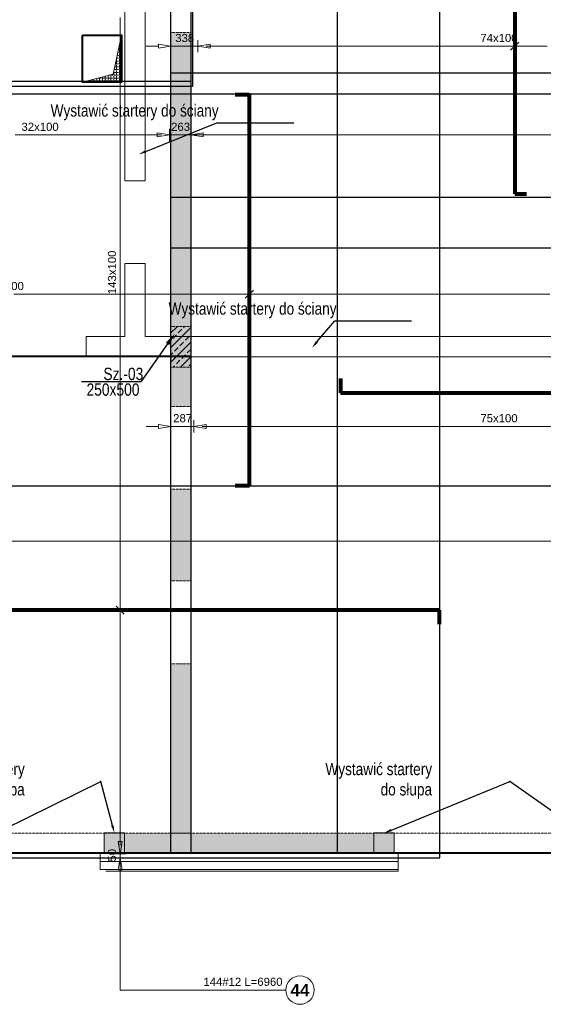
# Model space of a CAD drawing. Extents: x -1474 to 1862805, y -670488 to 75879.
# Tile 12 of 16: x 1819496 to 1825942, y -662832 to -650703. Entities that reach past the tile are written whole.
import ezdxf
from ezdxf import colors
from ezdxf.entities.mleader import LeaderData, LeaderLine
from ezdxf.math import Vec2, Vec3

# ---------------------------------------------------------------- set-up
doc = ezdxf.new("R2010")
doc.units = 0
doc.header["$LTSCALE"] = 10
doc.header["$MEASUREMENT"] = 0
doc.linetypes.add('HIDDEN', pattern=[0.375, 0.25, -0.125])
for name, color, linetype, lineweight in [('!! 1_ tynk zewn  - nowy', 21, 'Continuous', 20), ('!! 2_ remont Ocieplenie', 4, 'ZIGZAG', 5), ('P-Linia1', 3, 'Continuous', 40), ('P-Linia5', 4, 'Continuous', 60), ('P-Opis słupy', 30, 'Continuous', 9), ('P-Otwory strop', 4, 'Continuous', 5), ('P-Przerywana', 13, 'HIDDEN', 9), ('P-Przerywana nadproża', 150, 'HIDDEN', 18), ('P-Szraf - Ściana żelbetowa', 54, 'Continuous', 0), ('P-Ściana żelbetowa', 50, 'Continuous', 30)]:
    doc.layers.add(name, color=color, linetype=linetype, lineweight=lineweight)
doc.layers.add('AutoCAD_Structural_Detailing_rozkład powierzchniowy - pręty - dół', color=7, linetype='Continuous')
doc.layers.add('RCAD_opis rozkładu', color=7, linetype='Continuous')
doc.layers.add('P-Opis startery', color=7, linetype='Continuous', lineweight=9, true_color=0xd1009d)
doc.layers.add('RCAD_kontur płyty', color=163, linetype='Continuous', plot=False)
doc.styles.add('_Fd Opis', font='arial.ttf', dxfattribs={"width": 0.9})
doc.styles.add('style1', font='arial.ttf')
doc.styles.add('style3', font='arialbd.ttf')
doc.linetypes.add('ZIGZAG', pattern='A,0.00254,-5.08,[131,ltypeshp.shx,S=5.08,R=0,X=-5.08,Y=0],-10.16,[131,ltypeshp.shx,S=5.08,R=180,X=5.08,Y=0],-5.08', length=20.32254)
pattern_1 = [(45, (1632465.82, -405533.8), (-89.80256, 89.80256), []), (45, (1632555.62, -405533.8), (-89.80256, 89.80256), [63.5, -31.75])]

# ---------------------------------------------------------------- blocks, each defined once
blk = doc.blocks.new('A$C01A67067')
at = {"layer": 'P-Linia5', "color": 222, "lineweight": 20, "true_color": 0xd1009d}
for points in [[(2409, -10795), (2659, -10795), (2659, -11045), (2409, -11045)], [(5729, -10795), (5979, -10795), (5979, -11045), (5729, -11045)]]:
    blk.add_lwpolyline(points, close=True, dxfattribs=at)
at = {"layer": 'P-Ściana żelbetowa', "color": 222, "lineweight": 20, "true_color": 0xd1009d}
blk.add_lwpolyline([(2912, -2760), (2912, 3050), (2662, 3050), (2662, -2760), (2912, -2760)], close=True, dxfattribs=at)
blk.add_lwpolyline([(11050, -4930), (11050, -5595), (11300, -5595), (11300, -3256), (11050, -3256), (11050, -4680), (2912, -4680), (2912, -3780), (2662, -3780), (2662, -4680), (2187, -4680), (2187, -4930), (11050, -4930)], dxfattribs=at)

msp = doc.modelspace()

# ---------------------------------------------------------------- hatches: boundary and pattern name
at = {"layer": 'P-Otwory strop', "lineweight": 0}
h = msp.add_hatch(dxfattribs=at)
h.set_pattern_fill('ANGLE', color=256, scale=5)
h.set_pattern_definition([(0, (1459737.975, -405481.694), (0, 34.925), [25.4, -9.525]), (90, (1459737.975, -405481.694), (-34.925, 2e-15), [25.4, -9.525])])
h.paths.add_polyline_path([(1820268.72761, -651474.44478), (1820748.72761, -651474.44478), (1820748.72761, -650894.44478), (1820647.5889, -651373.26662)])
at = {"layer": 'P-Szraf - Ściana żelbetowa'}
h = msp.add_hatch(dxfattribs=at)
h.set_pattern_fill('ANSI33', color=256, scale=20)
h.set_pattern_definition(pattern_1)
h.paths.add_polyline_path([(1819336.33143, -660971.89345), (1816971.3684, -660971.89345), (1816971.3684, -660721.89345), (1819336.33143, -660721.89345)])
h.paths.add_polyline_path([(1824106.40459, -660971.89345), (1824106.40459, -660721.89345), (1820536.33143, -660721.89345), (1820536.33143, -660971.89345)])
h.paths.add_polyline_path([(1803931.81769, -648351.99657), (1803927.74597, -660721.89345), (1803677.746, -660721.81116), (1803681.81771, -648351.91428)])
h.paths.add_polyline_path([(1806110.10936, -660721.89345), (1803677.66368, -660721.89345), (1803677.66368, -660971.89345), (1806110.10936, -660971.89345)])
h.paths.add_polyline_path([(1811877.64923, -660721.89345), (1814771.3684, -660721.89345), (1814771.3684, -660971.89345), (1811877.64923, -660971.89345)])
h.paths.add_polyline_path([(1808310.10936, -660721.89345), (1808310.10936, -660971.89345), (1809677.64923, -660971.89345), (1809677.64923, -660721.89345)])
h.paths.add_polyline_path([(1812127.62745, -660721.89345), (1812127.6505, -659643.38436), (1811877.64923, -659643.38435), (1811877.64923, -660721.89345)])
h.paths.add_polyline_path([(1809922.62745, -646626.89479), (1803677.66384, -646626.89479), (1803677.66384, -646876.89901), (1809922.62745, -646876.89901)])
h.paths.add_polyline_path([(1804780.57719, -652121.91912), (1804780.57719, -652372.00205), (1803930.49448, -652371.91879), (1803930.57677, -652121.91879), (1804680.4953, -652122.00172)])
h.paths.add_polyline_path([(1809622.62745, -649561.89479), (1809622.62745, -650894.37002), (1809372.62745, -650894.37002), (1809372.62745, -649811.89479), (1803931.33715, -649811.89479), (1803931.41944, -649561.89479)])
h.paths.add_polyline_path([(1809372.61275, -654271.91685), (1809372.62745, -654521.91879), (1811877.6505, -654521.93624), (1811877.65059, -654843.38435), (1812127.6505, -654843.38436), (1812127.6505, -653762.6908), (1811877.6505, -653762.6908), (1811877.64606, -654271.93624)])
h.paths.add_polyline_path([(1818127.67313, -646626.89479), (1818476.41676, -646626.89482), (1818476.41676, -646876.89479), (1818127.6505, -646876.89479)])
edge = h.paths.add_edge_path()
edge.add_line((1805700.4953, -652122.00172), (1809372.62745, -652121.91879))
edge.add_line((1809372.62745, -652121.91879), (1809372.62745, -652371.92407))
edge.add_line((1809372.62745, -652371.92407), (1805800.5768, -652372.00172))
edge.add_line((1805800.5768, -652372.00172), (1805800.5768, -652121.91879))
h = msp.add_hatch(dxfattribs=at)
h.set_pattern_fill('ANSI33', color=256, scale=20)
h.set_pattern_definition(pattern_1)
h.paths.add_polyline_path([(1820476.41676, -646626.89479), (1829427.59184, -646626.89479), (1829427.59155, -649641.85302), (1829177.59155, -649641.85302), (1829177.59184, -646876.89479), (1820476.41676, -646876.89479)])
h.paths.add_polyline_path([(1829177.59125, -653182.02204), (1829177.59125, -660721.89345), (1826306.40459, -660721.89345), (1826306.40459, -660971.89345), (1829427.59125, -660971.89345), (1829427.59125, -653182.02204)])
h.paths.add_polyline_path([(1829177.59184, -651982.02204), (1829427.59125, -651982.02204), (1829427.59125, -650741.85302), (1829177.59125, -650741.85302)])
h.paths.add_polyline_path([(1821352.62687, -657616.22171), (1821602.62687, -657616.22171), (1821602.62687, -656486.24174), (1821352.62687, -656486.24174)])
h.paths.add_polyline_path([(1821602.62745, -649841.89479), (1821352.62745, -649841.89479), (1821352.62745, -646876.89479), (1821602.62745, -646876.89479)])
h.paths.add_polyline_path([(1821602.62687, -658636.24174), (1821602.62687, -660721.89345), (1821352.62687, -660721.89345), (1821352.62687, -658636.24174)])
h.paths.add_polyline_path([(1821602.62687, -654846.01938), (1821602.62687, -655466.22171), (1821352.62687, -655466.22171), (1821352.62687, -650861.89479), (1821602.62687, -650861.89479)])
h = msp.add_hatch(dxfattribs=at)
h.set_pattern_fill('ANSI33', color=256, scale=20)
h.set_pattern_definition([(45, (1644445.82, -408143.4), (-89.80256, 89.80256), []), (45, (1644535.62, -408143.4), (-89.80256, 89.80256), [63.5, -31.75])])
h.paths.add_polyline_path([(1821602.62687, -654481.52051), (1821602.62687, -654981.52051), (1821352.62687, -654981.52051), (1821352.62687, -654481.52051)])

# ---------------------------------------------------------------- linework, layer by layer
at = {"layer": '!! 1_ tynk zewn  - nowy'}
for p, q in [((1824156.4042, -661172.29307), (1820486.33143, -661171.64839)), ((1821809.20458, -661172.02849), (1820536.33143, -661171.43799)), ((1824156.4042, -661192.02849), (1820556.33143, -661192.02849)), ((1824156.4042, -661192.02903), (1823192.94592, -661192.02161))]:
    msp.add_line(p, q, dxfattribs=at)
for points in [[(1820536.33143, -660971.89345), (1820486.33143, -660971.89345), (1820486.33143, -661171.64839)], [(1824106.40459, -660971.89345), (1824156.4042, -660971.89345), (1824156.4042, -661192.02903)]]:
    msp.add_lwpolyline(points, dxfattribs=at)
at = {"layer": '!! 2_ remont Ocieplenie', "linetype": 'Continuous', "ltscale": 0.75}
msp.add_line((1824156.40459, -661072.29307), (1820486.33143, -661071.65735), dxfattribs=at)
at = {"layer": 'AutoCAD_Structural_Detailing_rozkład powierzchniowy - pręty - dół', "color": 0, "lineweight": 80}
for p, q in [((1825590.10906, -646667.89479), (1825590.10906, -652848.49223)), ((1822323.48144, -651628.09673), (1822149.48144, -651628.09673)), ((1822323.48144, -656440.30739), (1822323.48144, -651628.09673)), ((1825590.10906, -652848.49223), (1825735.10906, -652848.49223)), ((1823447.33528, -655124.39412), (1823447.33528, -655299.39412)), ((1823447.33528, -655299.39412), (1829386.59125, -655299.39412)), ((1822149.48144, -656440.30739), (1822323.48144, -656440.30739)), ((1824663.88297, -657976.92604), (1817971.43508, -657976.92604)), ((1824663.88297, -658150.92604), (1824663.88297, -657976.92604))]:
    msp.add_line(p, q, dxfattribs=at)
at = {"layer": 'P-Linia1'}
for points in [[(1803677.66384, -646626.89479), (1829427.59125, -646626.89479), (1829427.59125, -660971.89345), (1803677.66384, -660971.89345)], [(1820268.72761, -650894.44478), (1820748.72761, -650894.44478), (1820748.72761, -651474.44478), (1820268.72761, -651474.44478)]]:
    msp.add_lwpolyline(points, close=True, dxfattribs=at)
at = {"layer": 'P-Otwory strop'}
msp.add_lwpolyline([(1820268.72761, -651474.44478), (1820748.72761, -651474.44478), (1820748.72761, -650894.44478), (1820647.5889, -651373.26662), (1820268.72761, -651474.44478)], dxfattribs=at)
at = {"layer": 'P-Przerywana'}
for points in [[(1821602.62687, -654846.01938), (1821602.62687, -655466.22171), (1821352.62687, -655466.22171), (1821352.62687, -650861.89479), (1821602.62687, -650861.89479), (1821602.62687, -654846.01938)], [(1821602.62687, -654481.52051), (1821602.62687, -654981.52051), (1821352.62687, -654981.52051), (1821352.62687, -654481.52051), (1821602.62687, -654481.52051)], [(1821602.62687, -658636.24174), (1821602.62687, -660721.89345), (1821352.62687, -660721.89345), (1821352.62687, -658636.24174), (1821602.62687, -658636.24174)], [(1824106.40459, -660971.89345), (1824106.40459, -660721.89345), (1820536.33143, -660721.89345), (1820536.33143, -660971.89345), (1824106.40459, -660971.89345)]]:
    msp.add_lwpolyline(points, close=True, dxfattribs=at)
for points in [[(1821352.62687, -657616.22171), (1821602.62687, -657616.22171), (1821602.62687, -656486.24174), (1821352.62687, -656486.24174), (1821352.62687, -657616.22171)], [(1821602.62745, -660971.42465), (1821602.62745, -660972.06215)]]:
    msp.add_lwpolyline(points, dxfattribs=at)
at = {"layer": 'P-Przerywana nadproża'}
for points in [[(1821352.62745, -649841.89479), (1821602.62687, -649841.89479), (1821602.62687, -650861.89479), (1821352.62745, -650861.89479)], [(1821602.62687, -655466.22171), (1821352.60823, -655466.22171), (1821352.60823, -656486.22171), (1821602.62687, -656486.22171)], [(1821602.62687, -657616.22171), (1821352.62687, -657616.22171), (1821352.62687, -658636.24174), (1821602.62687, -658636.24174)], [(1819336.33143, -660721.89345), (1820536.33143, -660721.89345), (1820536.33143, -660971.89345), (1819336.33143, -660971.89345)], [(1824106.40459, -660721.89345), (1826306.40459, -660721.89345), (1826306.40459, -660971.89345), (1824106.40459, -660971.89345)]]:
    msp.add_lwpolyline(points, close=True, dxfattribs=at)
at = {"layer": 'RCAD_kontur płyty', "color": 0}
for p, q in [((1821352.62687, -646626.89479), (1821352.62687, -652889.49223)), ((1821353.16388, -646626.89479), (1821353.16388, -660971.89345)), ((1821602.62745, -646626.89479), (1821602.62745, -660971.42465)), ((1821622.05265, -646626.89479), (1821622.05265, -651526.09008)), ((1823406.33528, -660971.89345), (1823406.33528, -646626.89479)), ((1829427.59125, -651361.93753), (1821353.16388, -651361.93753)), ((1821353.16388, -651361.93753), (1821353.16388, -660971.89345)), ((1811877.6505, -651460.42253), (1821602.62687, -651460.42253)), ((1821622.05265, -651526.09008), (1814567.65049, -651526.95018)), ((1821602.62687, -651460.42253), (1821602.62687, -654856.52051)), ((1821352.62687, -652889.49223), (1829427.59125, -652889.49223)), ((1829427.59125, -653517.11471), (1821353.16388, -653517.11471)), ((1821353.16388, -653517.11471), (1821353.16388, -660971.89345)), ((1809919.37132, -654843.38436), (1821602.62745, -654843.38436)), ((1821602.62687, -654856.52051), (1811877.6505, -654856.52051)), ((1821602.62745, -654843.38436), (1821602.62745, -660972.06215)), ((1821602.62745, -660972.06215), (1809919.37132, -660972.06215)), ((1821602.62745, -660971.42465), (1817877.67354, -660971.42465)), ((1821353.16388, -660971.89345), (1829427.59184, -660971.89345)), ((1821353.16388, -660971.89345), (1829427.59125, -660971.89345)), ((1821353.16388, -660971.89345), (1829427.59125, -660971.89345)), ((1829427.59125, -660971.89345), (1823406.33528, -660971.89345))]:
    msp.add_line(p, q, dxfattribs=at)
at = {"layer": 'RCAD_kontur płyty'}
for p, q in [((1824669.88297, -661026.92494), (1824669.88297, -646626.92714)), ((1829356.62891, -651622.09673), (1809190.33397, -651622.09673)), ((1809190.33397, -656446.30739), (1829356.62891, -656446.30739)), ((1817965.43508, -661026.92494), (1824669.88297, -661026.92494))]:
    msp.add_line(p, q, dxfattribs=at)
at = {"layer": 'RCAD_opis rozkładu', "color": 8, "lineweight": 0}
for p, q in [((1820732.30141, -650776.92604), (1820732.30141, -650676.92604)), ((1820732.30141, -650876.92604), (1820732.30141, -650776.92604)), ((1820732.30141, -650976.92604), (1820732.30141, -650876.92604)), ((1820732.30141, -651076.92604), (1820732.30141, -650976.92604)), ((1821052.62687, -651028.74624), (1821202.62687, -651028.74624)), ((1821202.62687, -651003.74624), (1821352.62687, -651028.74624)), ((1821202.62687, -651003.74624), (1821202.62687, -651053.74624)), ((1821352.62687, -651028.74624), (1821202.62687, -651053.74624)), ((1821352.62687, -650953.74624), (1821352.62687, -651103.74624)), ((1821690.10906, -651028.74624), (1821352.62687, -651028.74624)), ((1821690.10906, -650953.74624), (1821690.10906, -651103.74624)), ((1821690.10906, -651028.74624), (1821840.10906, -651003.74624)), ((1821840.10906, -651053.74624), (1821690.10906, -651028.74624)), ((1821890.10906, -651028.74624), (1821790.10906, -651028.74624)), ((1821790.10906, -651028.74624), (1821840.10906, -651028.74624)), ((1821840.10906, -651053.74624), (1821840.10906, -651003.74624)), ((1821990.10906, -651028.74624), (1821890.10906, -651028.74624)), ((1822090.10906, -651028.74624), (1821990.10906, -651028.74624)), ((1822190.10906, -651028.74624), (1822090.10906, -651028.74624)), ((1822290.10906, -651028.74624), (1822190.10906, -651028.74624)), ((1822390.10906, -651028.74624), (1822290.10906, -651028.74624)), ((1822490.10906, -651028.74624), (1822390.10906, -651028.74624)), ((1822590.10906, -651028.74624), (1822490.10906, -651028.74624)), ((1822690.10906, -651028.74624), (1822590.10906, -651028.74624)), ((1822790.10906, -651028.74624), (1822690.10906, -651028.74624)), ((1822890.10906, -651028.74624), (1822790.10906, -651028.74624)), ((1822990.10906, -651028.74624), (1822890.10906, -651028.74624)), ((1823090.10906, -651028.74624), (1822990.10906, -651028.74624)), ((1823190.10906, -651028.74624), (1823090.10906, -651028.74624)), ((1823290.10906, -651028.74624), (1823190.10906, -651028.74624)), ((1823390.10906, -651028.74624), (1823290.10906, -651028.74624)), ((1823490.10906, -651028.74624), (1823390.10906, -651028.74624)), ((1823590.10906, -651028.74624), (1823490.10906, -651028.74624)), ((1823690.10906, -651028.74624), (1823590.10906, -651028.74624)), ((1823790.10906, -651028.74624), (1823690.10906, -651028.74624)), ((1823890.10906, -651028.74624), (1823790.10906, -651028.74624)), ((1823990.10906, -651028.74624), (1823890.10906, -651028.74624)), ((1824090.10906, -651028.74624), (1823990.10906, -651028.74624)), ((1824190.10906, -651028.74624), (1824090.10906, -651028.74624)), ((1824290.10906, -651028.74624), (1824190.10906, -651028.74624)), ((1824390.10906, -651028.74624), (1824290.10906, -651028.74624)), ((1824490.10906, -651028.74624), (1824390.10906, -651028.74624)), ((1824590.10906, -651028.74624), (1824490.10906, -651028.74624)), ((1824690.10906, -651028.74624), (1824590.10906, -651028.74624)), ((1824790.10906, -651028.74624), (1824690.10906, -651028.74624)), ((1824890.10906, -651028.74624), (1824790.10906, -651028.74624)), ((1824990.10906, -651028.74624), (1824890.10906, -651028.74624)), ((1825090.10906, -651028.74624), (1824990.10906, -651028.74624)), ((1825190.10906, -651028.74624), (1825090.10906, -651028.74624)), ((1825290.10906, -651028.74624), (1825190.10906, -651028.74624)), ((1825340.10906, -651028.74624), (1825290.10906, -651028.74624)), ((1825340.10906, -651028.74624), (1825390.10906, -651028.74624)), ((1825390.10906, -651028.74624), (1825490.10906, -651028.74624)), ((1825490.10906, -651028.74624), (1825590.10906, -651028.74624)), ((1825540.10906, -651078.74624), (1825640.10906, -650978.74624)), ((1825590.10906, -650978.74624), (1825590.10906, -651078.74624)), ((1825590.10906, -651028.74624), (1825690.10906, -651028.74624)), ((1825690.10906, -651028.74624), (1825790.10906, -651028.74624)), ((1825790.10906, -651028.74624), (1825890.10906, -651028.74624)), ((1825890.10906, -651028.74624), (1825990.10906, -651028.74624)), ((1820732.30141, -651176.92604), (1820732.30141, -651076.92604)), ((1820732.30141, -651276.92604), (1820732.30141, -651176.92604)), ((1820732.30141, -651376.92604), (1820732.30141, -651276.92604)), ((1820732.30141, -651476.92604), (1820732.30141, -651376.92604)), ((1820732.30141, -651576.92604), (1820732.30141, -651476.92604)), ((1820732.30141, -651676.92604), (1820732.30141, -651576.92604)), ((1820732.30141, -651776.92604), (1820732.30141, -651676.92604)), ((1820732.30141, -651876.92604), (1820732.30141, -651776.92604)), ((1820732.30141, -651976.92604), (1820732.30141, -651876.92604)), ((1820732.30141, -652076.92604), (1820732.30141, -651976.92604)), ((1819540.1505, -652122.78572), (1819440.1505, -652122.78572)), ((1819640.1505, -652122.78572), (1819540.1505, -652122.78572)), ((1819690.1505, -652122.78572), (1819640.1505, -652122.78572)), ((1819690.1505, -652122.78572), (1819740.1505, -652122.78572)), ((1819740.1505, -652122.78572), (1819840.1505, -652122.78572)), ((1819840.1505, -652122.78572), (1819940.1505, -652122.78572)), ((1819940.1505, -652122.78572), (1820040.1505, -652122.78572)), ((1820040.1505, -652122.78572), (1820140.1505, -652122.78572)), ((1820140.1505, -652122.78572), (1820240.1505, -652122.78572)), ((1820240.1505, -652122.78572), (1820340.1505, -652122.78572)), ((1820340.1505, -652122.78572), (1820440.1505, -652122.78572)), ((1820440.1505, -652122.78572), (1820540.1505, -652122.78572)), ((1820540.1505, -652122.78572), (1820640.1505, -652122.78572)), ((1820640.1505, -652122.78572), (1820740.1505, -652122.78572)), ((1820732.30141, -652176.92604), (1820732.30141, -652076.92604)), ((1820740.1505, -652122.78572), (1820840.1505, -652122.78572)), ((1820840.1505, -652122.78572), (1820940.1505, -652122.78572)), ((1820940.1505, -652122.78572), (1821040.1505, -652122.78572)), ((1821040.1505, -652122.78572), (1821140.1505, -652122.78572)), ((1821140.1505, -652122.78572), (1821240.1505, -652122.78572)), ((1821190.1505, -652097.78572), (1821340.1505, -652122.78572)), ((1821190.1505, -652097.78572), (1821190.1505, -652147.78572)), ((1821340.1505, -652122.78572), (1821190.1505, -652147.78572)), ((1821240.1505, -652122.78572), (1821190.1505, -652122.78572)), ((1821340.1505, -652197.78572), (1821340.1505, -652047.78572)), ((1821340.1505, -652122.78572), (1821602.62745, -652122.78572)), ((1821602.62745, -652047.78572), (1821602.62745, -652197.78572)), ((1821602.62745, -652122.78572), (1821752.62745, -652097.78572)), ((1831300.47461, -652122.78572), (1821602.62745, -652122.78572)), ((1821752.62745, -652147.78572), (1821602.62745, -652122.78572)), ((1821752.62745, -652147.78572), (1821752.62745, -652097.78572)), ((1821902.62745, -652122.78572), (1821752.62745, -652122.78572)), ((1820732.30141, -652276.92604), (1820732.30141, -652176.92604)), ((1820732.30141, -652376.92604), (1820732.30141, -652276.92604)), ((1820732.30141, -652476.92604), (1820732.30141, -652376.92604)), ((1820732.30141, -652576.92604), (1820732.30141, -652476.92604)), ((1820732.30141, -652676.92604), (1820732.30141, -652576.92604)), ((1820732.30141, -652776.92604), (1820732.30141, -652676.92604)), ((1820732.30141, -652876.92604), (1820732.30141, -652776.92604)), ((1820732.30141, -652976.92604), (1820732.30141, -652876.92604)), ((1820732.30141, -653076.92604), (1820732.30141, -652976.92604)), ((1820732.30141, -653176.92604), (1820732.30141, -653076.92604)), ((1820732.30141, -653276.92604), (1820732.30141, -653176.92604)), ((1820732.30141, -653376.92604), (1820732.30141, -653276.92604)), ((1820732.30141, -653476.92604), (1820732.30141, -653376.92604)), ((1820732.30141, -653576.92604), (1820732.30141, -653476.92604)), ((1820732.30141, -653676.92604), (1820732.30141, -653576.92604)), ((1820732.30141, -653776.92604), (1820732.30141, -653676.92604)), ((1820732.30141, -653826.92604), (1820732.30141, -653776.92604)), ((1820732.30141, -653826.92604), (1820732.30141, -653876.92604)), ((1820732.30141, -653876.92604), (1820732.30141, -653976.92604)), ((1819423.48144, -654083.98266), (1819523.48144, -654083.98266)), ((1819523.48144, -654083.98266), (1819623.48144, -654083.98266)), ((1819623.48144, -654083.98266), (1819723.48144, -654083.98266)), ((1819723.48144, -654083.98266), (1819823.48144, -654083.98266)), ((1819823.48144, -654083.98266), (1819923.48144, -654083.98266)), ((1819923.48144, -654083.98266), (1820023.48144, -654083.98266)), ((1820023.48144, -654083.98266), (1820123.48144, -654083.98266)), ((1820123.48144, -654083.98266), (1820223.48144, -654083.98266)), ((1820223.48144, -654083.98266), (1820323.48144, -654083.98266)), ((1820323.48144, -654083.98266), (1820423.48144, -654083.98266)), ((1820423.48144, -654083.98266), (1820523.48144, -654083.98266)), ((1820523.48144, -654083.98266), (1820623.48144, -654083.98266)), ((1820623.48144, -654083.98266), (1820723.48144, -654083.98266)), ((1820723.48144, -654083.98266), (1820823.48144, -654083.98266)), ((1820732.30141, -653976.92604), (1820732.30141, -654076.92604)), ((1820732.30141, -654076.92604), (1820732.30141, -654176.92604)), ((1820823.48144, -654083.98266), (1820923.48144, -654083.98266)), ((1820923.48144, -654083.98266), (1821023.48144, -654083.98266)), ((1821023.48144, -654083.98266), (1821123.48144, -654083.98266)), ((1821123.48144, -654083.98266), (1821223.48144, -654083.98266)), ((1821223.48144, -654083.98266), (1821323.48144, -654083.98266)), ((1821323.48144, -654083.98266), (1821423.48144, -654083.98266)), ((1821423.48144, -654083.98266), (1821523.48144, -654083.98266)), ((1821523.48144, -654083.98266), (1821623.48144, -654083.98266)), ((1821623.48144, -654083.98266), (1821723.48144, -654083.98266)), ((1821723.48144, -654083.98266), (1821823.48144, -654083.98266)), ((1821823.48144, -654083.98266), (1821923.48144, -654083.98266)), ((1821923.48144, -654083.98266), (1822023.48144, -654083.98266)), ((1822023.48144, -654083.98266), (1822123.48144, -654083.98266)), ((1822123.48144, -654083.98266), (1822223.48144, -654083.98266)), ((1822223.48144, -654083.98266), (1822323.48144, -654083.98266)), ((1822273.48144, -654133.98266), (1822373.48144, -654033.98266)), ((1822323.48144, -654033.98266), (1822323.48144, -654133.98266)), ((1822323.48144, -654083.98266), (1822423.48144, -654083.98266)), ((1822423.48144, -654083.98266), (1822523.48144, -654083.98266)), ((1822523.48144, -654083.98266), (1822623.48144, -654083.98266)), ((1822623.48144, -654083.98266), (1822723.48144, -654083.98266)), ((1822723.48144, -654083.98266), (1822823.48144, -654083.98266)), ((1822823.48144, -654083.98266), (1822923.48144, -654083.98266)), ((1822923.48144, -654083.98266), (1823023.48144, -654083.98266)), ((1823023.48144, -654083.98266), (1823123.48144, -654083.98266)), ((1823123.48144, -654083.98266), (1823223.48144, -654083.98266)), ((1823223.48144, -654083.98266), (1823323.48144, -654083.98266)), ((1823323.48144, -654083.98266), (1823423.48144, -654083.98266)), ((1823423.48144, -654083.98266), (1823523.48144, -654083.98266)), ((1823523.48144, -654083.98266), (1823623.48144, -654083.98266)), ((1823623.48144, -654083.98266), (1823723.48144, -654083.98266)), ((1823723.48144, -654083.98266), (1823823.48144, -654083.98266)), ((1823823.48144, -654083.98266), (1823923.48144, -654083.98266)), ((1823923.48144, -654083.98266), (1824023.48144, -654083.98266)), ((1824023.48144, -654083.98266), (1824123.48144, -654083.98266)), ((1824123.48144, -654083.98266), (1824223.48144, -654083.98266)), ((1824223.48144, -654083.98266), (1824323.48144, -654083.98266)), ((1824323.48144, -654083.98266), (1824423.48144, -654083.98266)), ((1824423.48144, -654083.98266), (1824523.48144, -654083.98266)), ((1824523.48144, -654083.98266), (1824623.48144, -654083.98266)), ((1824623.48144, -654083.98266), (1824723.48144, -654083.98266)), ((1824723.48144, -654083.98266), (1824823.48144, -654083.98266)), ((1824823.48144, -654083.98266), (1824923.48144, -654083.98266)), ((1824923.48144, -654083.98266), (1825023.48144, -654083.98266)), ((1825023.48144, -654083.98266), (1825123.48144, -654083.98266)), ((1825123.48144, -654083.98266), (1825223.48144, -654083.98266)), ((1825223.48144, -654083.98266), (1825323.48144, -654083.98266)), ((1825323.48144, -654083.98266), (1825423.48144, -654083.98266)), ((1825423.48144, -654083.98266), (1825523.48144, -654083.98266)), ((1825523.48144, -654083.98266), (1825623.48144, -654083.98266)), ((1825623.48144, -654083.98266), (1825723.48144, -654083.98266)), ((1825723.48144, -654083.98266), (1825823.48144, -654083.98266)), ((1825823.48144, -654083.98266), (1825923.48144, -654083.98266)), ((1825923.48144, -654083.98266), (1826023.48144, -654083.98266)), ((1820732.30141, -654176.92604), (1820732.30141, -654276.92604)), ((1820732.30141, -654276.92604), (1820732.30141, -654376.92604)), ((1820732.30141, -654376.92604), (1820732.30141, -654476.92604)), ((1820732.30141, -654476.92604), (1820732.30141, -654576.92604)), ((1820732.30141, -654576.92604), (1820732.30141, -654676.92604)), ((1820732.30141, -654676.92604), (1820732.30141, -654776.92604)), ((1820732.30141, -654776.92604), (1820732.30141, -654876.92604)), ((1820732.30141, -654876.92604), (1820732.30141, -654976.92604)), ((1820732.30141, -654976.92604), (1820732.30141, -655076.92604)), ((1820732.30141, -655076.92604), (1820732.30141, -655176.92604)), ((1820732.30141, -655176.92604), (1820732.30141, -655276.92604)), ((1820732.30141, -655276.92604), (1820732.30141, -655376.92604)), ((1820732.30141, -655376.92604), (1820732.30141, -655476.92604)), ((1820732.30141, -655476.92604), (1820732.30141, -655576.92604)), ((1820732.30141, -655576.92604), (1820732.30141, -655676.92604)), ((1821353.16388, -655637.70768), (1821353.16388, -655787.70768)), ((1821640.37757, -655787.70768), (1821640.37757, -655637.70768)), ((1820732.30141, -655676.92604), (1820732.30141, -655776.92604)), ((1820732.30141, -655776.92604), (1820732.30141, -655876.92604)), ((1821053.16388, -655712.70768), (1821203.16388, -655712.70768)), ((1821203.16388, -655687.70768), (1821353.16388, -655712.70768)), ((1821203.16388, -655687.70768), (1821203.16388, -655737.70768)), ((1821353.16388, -655712.70768), (1821203.16388, -655737.70768)), ((1821640.37757, -655712.70768), (1821353.16388, -655712.70768)), ((1821640.37757, -655712.70768), (1821790.37757, -655687.70768)), ((1821790.37757, -655737.70768), (1821640.37757, -655712.70768)), ((1821840.37757, -655712.70768), (1821740.37757, -655712.70768)), ((1821740.37757, -655712.70768), (1821790.37757, -655712.70768)), ((1821790.37757, -655737.70768), (1821790.37757, -655687.70768)), ((1821940.37757, -655712.70768), (1821840.37757, -655712.70768)), ((1822040.37757, -655712.70768), (1821940.37757, -655712.70768)), ((1822140.37757, -655712.70768), (1822040.37757, -655712.70768)), ((1822240.37757, -655712.70768), (1822140.37757, -655712.70768)), ((1822340.37757, -655712.70768), (1822240.37757, -655712.70768)), ((1822440.37757, -655712.70768), (1822340.37757, -655712.70768)), ((1822540.37757, -655712.70768), (1822440.37757, -655712.70768)), ((1822640.37757, -655712.70768), (1822540.37757, -655712.70768)), ((1822740.37757, -655712.70768), (1822640.37757, -655712.70768)), ((1822840.37757, -655712.70768), (1822740.37757, -655712.70768)), ((1822940.37757, -655712.70768), (1822840.37757, -655712.70768)), ((1823040.37757, -655712.70768), (1822940.37757, -655712.70768)), ((1823140.37757, -655712.70768), (1823040.37757, -655712.70768)), ((1823240.37757, -655712.70768), (1823140.37757, -655712.70768)), ((1823340.37757, -655712.70768), (1823240.37757, -655712.70768)), ((1823440.37757, -655712.70768), (1823340.37757, -655712.70768)), ((1823540.37757, -655712.70768), (1823440.37757, -655712.70768)), ((1823640.37757, -655712.70768), (1823540.37757, -655712.70768)), ((1823740.37757, -655712.70768), (1823640.37757, -655712.70768)), ((1823840.37757, -655712.70768), (1823740.37757, -655712.70768)), ((1823940.37757, -655712.70768), (1823840.37757, -655712.70768)), ((1824040.37757, -655712.70768), (1823940.37757, -655712.70768)), ((1824140.37757, -655712.70768), (1824040.37757, -655712.70768)), ((1824240.37757, -655712.70768), (1824140.37757, -655712.70768)), ((1824340.37757, -655712.70768), (1824240.37757, -655712.70768)), ((1824440.37757, -655712.70768), (1824340.37757, -655712.70768)), ((1824540.37757, -655712.70768), (1824440.37757, -655712.70768)), ((1824640.37757, -655712.70768), (1824540.37757, -655712.70768)), ((1824740.37757, -655712.70768), (1824640.37757, -655712.70768)), ((1824840.37757, -655712.70768), (1824740.37757, -655712.70768)), ((1824940.37757, -655712.70768), (1824840.37757, -655712.70768)), ((1825040.37757, -655712.70768), (1824940.37757, -655712.70768)), ((1825140.37757, -655712.70768), (1825040.37757, -655712.70768)), ((1825240.37757, -655712.70768), (1825140.37757, -655712.70768)), ((1825340.37757, -655712.70768), (1825240.37757, -655712.70768)), ((1825390.37757, -655712.70768), (1825340.37757, -655712.70768)), ((1825390.37757, -655712.70768), (1825440.37757, -655712.70768)), ((1825440.37757, -655712.70768), (1825540.37757, -655712.70768)), ((1825540.37757, -655712.70768), (1825640.37757, -655712.70768)), ((1825640.37757, -655712.70768), (1825740.37757, -655712.70768)), ((1825740.37757, -655712.70768), (1825840.37757, -655712.70768)), ((1825840.37757, -655712.70768), (1825940.37757, -655712.70768)), ((1825940.37757, -655712.70768), (1826040.37757, -655712.70768)), ((1820732.30141, -655876.92604), (1820732.30141, -655976.92604)), ((1820732.30141, -655976.92604), (1820732.30141, -656076.92604)), ((1820732.30141, -656076.92604), (1820732.30141, -656176.92604)), ((1820732.30141, -656176.92604), (1820732.30141, -656276.92604)), ((1820732.30141, -656276.92604), (1820732.30141, -656376.92604)), ((1820732.30141, -656376.92604), (1820732.30141, -656476.92604)), ((1820732.30141, -656476.92604), (1820732.30141, -656576.92604)), ((1820732.30141, -656576.92604), (1820732.30141, -656676.92604)), ((1820732.30141, -656676.92604), (1820732.30141, -656776.92604)), ((1820732.30141, -656776.92604), (1820732.30141, -656876.92604)), ((1820732.30141, -656876.92604), (1820732.30141, -656976.92604)), ((1820732.30141, -656976.92604), (1820732.30141, -657076.92604)), ((1820732.30141, -657076.92604), (1820732.30141, -657176.92604)), ((1832058.48973, -657128.37773), (1818153.84992, -657128.37773)), ((1820732.30141, -657176.92604), (1820732.30141, -657276.92604)), ((1820732.30141, -657276.92604), (1820732.30141, -657376.92604)), ((1820732.30141, -657376.92604), (1820732.30141, -657476.92604)), ((1820732.30141, -657476.92604), (1820732.30141, -657576.92604)), ((1820732.30141, -657576.92604), (1820732.30141, -657676.92604)), ((1820732.30141, -657676.92604), (1820732.30141, -657776.92604)), ((1820732.30141, -657776.92604), (1820732.30141, -657876.92604)), ((1820682.30141, -657926.92604), (1820782.30141, -658026.92604)), ((1820732.30141, -657876.92604), (1820732.30141, -657976.92604)), ((1820782.30141, -657976.92604), (1820682.30141, -657976.92604)), ((1820732.30141, -657976.92604), (1820732.30141, -658076.92604)), ((1820732.30141, -658076.92604), (1820732.30141, -658176.92604)), ((1820732.30141, -658176.92604), (1820732.30141, -658276.92604)), ((1820732.30141, -658276.92604), (1820732.30141, -658376.92604)), ((1820732.30141, -658376.92604), (1820732.30141, -658476.92604)), ((1820732.30141, -658476.92604), (1820732.30141, -658576.92604)), ((1820732.30141, -658576.92604), (1820732.30141, -658676.92604)), ((1820732.30141, -658676.92604), (1820732.30141, -658776.92604)), ((1820732.30141, -658776.92604), (1820732.30141, -658876.92604)), ((1820732.30141, -658876.92604), (1820732.30141, -658976.92604)), ((1820732.30141, -658976.92604), (1820732.30141, -659076.92604)), ((1820732.30141, -659076.92604), (1820732.30141, -659176.92604)), ((1820732.30141, -659176.92604), (1820732.30141, -659276.92604)), ((1820732.30141, -659276.92604), (1820732.30141, -659376.92604)), ((1820732.30141, -659376.92604), (1820732.30141, -659476.92604)), ((1820732.30141, -659476.92604), (1820732.30141, -659576.92604)), ((1820732.30141, -659576.92604), (1820732.30141, -659676.92604)), ((1820732.30141, -659676.92604), (1820732.30141, -659776.92604)), ((1820732.30141, -659776.92604), (1820732.30141, -659876.92604)), ((1820732.30141, -659876.92604), (1820732.30141, -659976.92604)), ((1820732.30141, -659976.92604), (1820732.30141, -660076.92604)), ((1820732.30141, -660076.92604), (1820732.30141, -660176.92604)), ((1820732.30141, -660176.92604), (1820732.30141, -660276.92604)), ((1820732.30141, -660276.92604), (1820732.30141, -660376.92604)), ((1820732.30141, -660376.92604), (1820732.30141, -660476.92604)), ((1820732.30141, -660476.92604), (1820732.30141, -660576.92604)), ((1820732.30141, -660576.92604), (1820732.30141, -660676.92604)), ((1820732.30141, -660676.92604), (1820732.30141, -660776.92604)), ((1820732.30141, -660976.92604), (1820707.30141, -660826.92604)), ((1820757.30141, -660826.92604), (1820707.30141, -660826.92604)), ((1820732.30141, -660776.92604), (1820732.30141, -660876.92604)), ((1820757.30141, -660826.92604), (1820732.30141, -660976.92604)), ((1820732.30141, -660876.92604), (1820732.30141, -660826.92604)), ((1820807.30141, -660976.92604), (1820657.30141, -660976.92604)), ((1820732.30141, -660976.92604), (1820732.30141, -661026.92494)), ((1820807.30141, -661026.92494), (1820657.30141, -661026.92494)), ((1820707.30141, -661176.92494), (1820732.30141, -661026.92494)), ((1820732.30141, -662656.81789), (1820732.30141, -661026.92494)), ((1820732.30141, -661026.92494), (1820757.30141, -661176.92494)), ((1820707.30141, -661176.92494), (1820757.30141, -661176.92494)), ((1820732.30141, -661326.92494), (1820732.30141, -661176.92494)), ((1820732.30141, -662656.81789), (1822771.07652, -662656.81789))]:
    msp.add_line(p, q, dxfattribs=at)
msp.add_circle((1822946.07652, -662656.81789), 175, dxfattribs=at)

# ---------------------------------------------------------------- block references
at = {"layer": 'P-Linia5'}
msp.add_blockref('A$C01A67067', (1818127.67354, -649926.49651), dxfattribs=at)

# ---------------------------------------------------------------- texts
at = {"layer": 'P-Opis startery', "color": 3, "char_height": 150, "attachment_point": 6, "rotation": 0.000001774, "style": '_Fd Opis'}
for s, insert in [('{\\W0.8;\\C256;Wystawić startery do ściany}', (1821944.50969, -651844.73005)), ('{\\W0.8;\\C256;Wystawić startery do ściany}', (1823396.48106, -654284.53508)), ('{\\W0.8;\\C256;Wystawić startery \\Pdo słupa}', (1819557.92609, -660081.89408)), ('{\\W0.8;\\C256;Wystawić startery \\Pdo słupa}', (1824572.81886, -660081.89408))]:
    msp.add_mtext(s, dxfattribs=dict(at, insert=insert))
at = {"layer": 'P-Opis słupy', "char_height": 152.1, "attachment_point": 4, "style": '_Fd Opis'}
for s, insert in [('{\\W0.8;Sz.-03}', (1820526.16748, -655067.41223)), ('{\\W0.8;250x500}', (1820318.15895, -655260.46177))]:
    msp.add_mtext(s, dxfattribs=dict(at, insert=insert))
at = {"layer": 'RCAD_opis rozkładu', "color": 2, "char_height": 100, "style": 'style1'}
for s, insert, attachment_point in [('338', (1821410.82908, -650979.83765), 7), ('74x100', (1825167.59883, -650979.80354), 7), ('32x100', (1819517.26509, -652073.87713), 7), ('263', (1821360.06565, -652073.87713), 7), ('201x100', (1819010.86207, -654035.03996), 7), ('287', (1821385.4474, -655663.76498), 7), ('75x100', (1825167.86734, -655663.76498), 7), ('144#12 L=6960', (1822244.50763, -662555.11257), 5)]:
    msp.add_mtext(s, dxfattribs=dict(at, insert=insert, attachment_point=attachment_point))
at = {"layer": 'RCAD_opis rozkładu', "color": 2, "char_height": 100, "attachment_point": 7, "rotation": 90, "style": 'style1'}
for s, insert in [('143x100', (1820683.39281, -654083.98607)), ('50', (1820683.35871, -661073.37843))]:
    msp.add_mtext(s, dxfattribs=dict(at, insert=insert))
at = {"layer": 'RCAD_opis rozkładu', "color": 1, "insert": (1822946.07652, -662656.81789), "char_height": 150, "attachment_point": 5, "style": 'style3'}
msp.add_mtext('44', dxfattribs=at)

# ---------------------------------------------------------------- leaders
at = {"layer": 'P-Opis startery', "lineweight": 9}
ml = msp.add_multileader_mtext('Standard', dxfattribs=at)
ml.set_content('         ', color=256)
ml.set_leader_properties()
ml.build(insert=Vec2(0, 0))
ml.multileader.update_dxf_attribs({"arrow_head_size": 96})
ctx = ml.context
ctx.base_point, ctx.char_height, ctx.arrow_head_size, ctx.landing_gap_size, ctx.plane_origin = Vec3(1822869.25288, -651973.55659), 3.2, 96, 1.6, Vec3(1822784.69254, -653710.76367)
notes = []
notes.append((ctx, [(1, (1, 1, 0), (1821924.49006, -651973.55659), (1, 0), 944.76281, [(0, [(1820959.60318, -652361.21041)], 0, [])])]))
ctx.mtext.insert, ctx.mtext.rotation, ctx.mtext.flow_direction = Vec3(1822870.85288, -651971.95659), 6.2831853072, 5
ml = msp.add_multileader_mtext('Standard', dxfattribs=at)
ml.set_content('         ', color=256)
ml.set_leader_properties()
ml.build(insert=Vec2(0, 0))
ml.multileader.update_dxf_attribs({"arrow_head_size": 96})
ctx = ml.context
ctx.base_point, ctx.char_height, ctx.arrow_head_size, ctx.landing_gap_size, ctx.plane_origin = Vec3(1824321.22425, -654413.36163), 3.2, 96, 1.6, Vec3(1824236.66391, -656150.5687)
notes.append((ctx, [(1, (1, 1, 0), (1823376.46143, -654413.36163), (1, 0), 944.76281, [(0, [(1823093.31454, -654746.00181)], 0, [])])]))
ctx.mtext.insert, ctx.mtext.rotation, ctx.mtext.flow_direction = Vec3(1824322.82425, -654411.76163), 6.2831853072, 5
ml = msp.add_multileader_mtext('Standard', dxfattribs=at)
ml.set_content('         ', color=256)
ml.set_leader_properties()
ml.build(insert=Vec2(0, 0))
ml.multileader.update_dxf_attribs({"arrow_head_size": 96})
ctx = ml.context
ctx.base_point, ctx.char_height, ctx.arrow_head_size, ctx.landing_gap_size, ctx.plane_origin = Vec3(1820471.59736, -660089.01807), 3.2, 96, 1.6, Vec3(1820387.03702, -661826.22515)
notes.append((ctx, [(0, (1, 1, 0), (1820493.97553, -660089.01807), (-1, 0), 8, [(0, [(1819211.33143, -660721.85364)], 0, []), (1, [(1820661.35448, -660721.89479)], 0, [])])]))
ctx.mtext.insert, ctx.mtext.rotation, ctx.mtext.flow_direction = Vec3(1820473.19736, -660087.41807), 6.2831853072, 5
ml = msp.add_multileader_mtext('Standard', dxfattribs=at)
ml.set_content('         ', color=256)
ml.set_leader_properties()
ml.build(insert=Vec2(0, 0))
ml.multileader.update_dxf_attribs({"arrow_head_size": 96})
ctx = ml.context
ctx.base_point, ctx.char_height, ctx.arrow_head_size, ctx.landing_gap_size, ctx.plane_origin = Vec3(1825506.4972, -660089.01807), 3.2, 96, 1.6, Vec3(1825158.12412, -661826.22515)
notes.append((ctx, [(0, (1, 1, 0), (1825528.87537, -660089.01807), (-1, 0), 8, [(0, [(1823982.41853, -660721.85364)], 0, []), (1, [(1826431.42763, -660721.89479)], 0, [])])]))
ctx.mtext.insert, ctx.mtext.rotation, ctx.mtext.flow_direction = Vec3(1825508.0972, -660087.41807), 6.2831853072, 5
at = {"layer": 'P-Opis słupy'}
ml = msp.add_multileader_mtext('Standard', dxfattribs=at)
ml.set_content('         ', color=256)
ml.set_leader_properties()
ml.build(insert=Vec2(0, 0))
ml.multileader.update_dxf_attribs({"arrow_head_size": 156})
ctx = ml.context
ctx.base_point, ctx.char_height, ctx.arrow_head_size, ctx.landing_gap_size, ctx.plane_origin = Vec3(1820231.54699, -655163.80114), 5.2, 156, 2.6, Vec3(1819926.24344, -657986.76264)
ctx.text_align_type = 2
notes.append((ctx, [(1, (1, 1, 0), (1820985.81643, -655163.80114), (-1, 0), 730.9049, [(0, [(1821405.93663, -654570.50075)], 0, [])])]))
ctx.mtext.insert, ctx.mtext.alignment, ctx.mtext.flow_direction = Vec3(1820252.31152, -655161.20114), 3, 5
ml = msp.add_multileader_mtext('Standard', dxfattribs=at)
ml.set_content('         ', color=256)
ml.set_leader_properties()
ml.build(insert=Vec2(0, 0))
ml.multileader.update_dxf_attribs({"arrow_head_size": 156})
ctx = ml.context
ctx.base_point, ctx.char_height, ctx.arrow_head_size, ctx.landing_gap_size, ctx.plane_origin = Vec3(1820240.47651, -655163.80114), 5.2, 156, 2.6, Vec3(1819926.24344, -657986.76264)
ctx.text_align_type = 2
notes.append((ctx, [(1, (1, 1, 0), (1820985.81643, -655163.80114), (-1, 0), 721.97539, [(0, [(1821405.93663, -654570.50075)], 0, [])])]))
ctx.mtext.insert, ctx.mtext.alignment, ctx.mtext.flow_direction = Vec3(1820261.24104, -655161.20114), 3, 5
for ctx, leaders in notes:
    for number, flags, end, landing, length, lines in leaders:
        leader = LeaderData()
        leader.index, (leader.has_last_leader_line, leader.has_dogleg_vector, leader.attachment_direction) = number, flags
        leader.last_leader_point, leader.dogleg_vector, leader.dogleg_length = Vec3(end), Vec3(landing), length
        for number, points, colour, breaks in lines:
            line = LeaderLine()
            line.index, line.vertices, line.color, line.breaks = number, Vec3.list(points), colors.encode_raw_color(colour), breaks
            leader.lines.append(line)
        ctx.leaders.append(leader)

doc.saveas('drawing.dxf')
